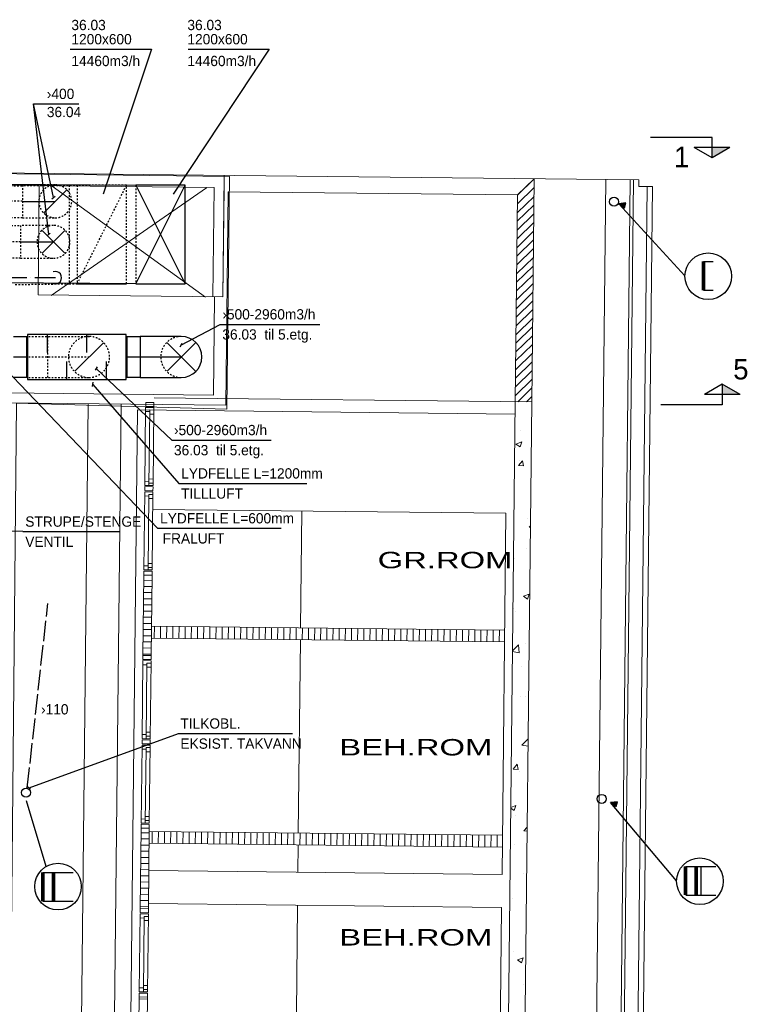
# Model space of a CAD drawing. Header units: millimetres. Extents: x 0 to 83727, y -867 to 61719.
# Tile 27 of 29: x 56107 to 64965, y 39876 to 51869. Entities that reach past the tile are written whole.
import ezdxf

# ---------------------------------------------------------------- set-up
doc = ezdxf.new("R2010")
doc.units = ezdxf.units.MM
doc.header["$LTSCALE"] = 50
doc.header["$MEASUREMENT"] = 0
doc.header["$PDMODE"] = 1
for name, pattern in [('2V-CENT', [23, 20, -1.5, 0, -1.5]), ('V-GOMD', [0.8, 0.4, -0.4]), ('V-OV', [6, 5, -1]), ('V-SPV', [7, 5, -1, 0, -1])]:
    doc.linetypes.add(name, pattern=pattern)
doc.layers.get('0').update_dxf_attribs({"linetype": 'CONTINUOUS'})
for name, color, linetype in [('20606A200D001$0$00-HEL2', 1, 'CONTINUOUS'), ('20606A200D001$0$A12-HEL1', 1, 'CONTINUOUS'), ('20606A200D001$0$A12-HEL2', 1, 'CONTINUOUS'), ('20606A200D001$0$A12-HEL3', 1, 'CONTINUOUS'), ('20606A200D001$0$A12-HEL4', 1, 'CONTINUOUS'), ('20606A200D001$0$A12-SKR1', 1, 'CONTINUOUS'), ('20606A200D001$0$A23-HEL2', 1, 'CONTINUOUS'), ('20606A200D001$0$A23-HEL3', 1, 'CONTINUOUS'), ('20606A200D001$0$A23-SKR1', 1, 'CONTINUOUS'), ('20606A200D001$0$A23-STI1', 1, 'CONTINUOUS'), ('20606A200D001$0$A24-HEL1', 1, 'CONTINUOUS'), ('20606A200D001$0$A24-HEL2', 1, 'CONTINUOUS'), ('20606A200D001$0$A24-SKR1', 1, 'CONTINUOUS'), ('20606A200D001$0$A26-HEL1', 1, 'CONTINUOUS'), ('20606A200D001$0$A26-HEL2', 1, 'CONTINUOUS'), ('20606A200D001$0$A26-HEL3', 1, 'CONTINUOUS'), ('20606A200D001$0$A29-HEL1', 1, 'CONTINUOUS'), ('20606A200D001$0$omriss', 1, 'CONTINUOUS'), ('20606A200D001$0$Rominfo', 7, 'CONTINUOUS'), ('V003', 7, 'CONTINUOUS'), ('V060-', 3, 'CONTINUOUS'), ('V061-', 1, 'CONTINUOUS'), ('V090-', 2, 'CONTINUOUS'), ('V091', 1, 'CONTINUOUS'), ('V091-', 1, 'CONTINUOUS')]:
    doc.layers.add(name, color=color, linetype=linetype)
doc.styles.add('20606A200D001$0$Standard', font='arial.ttf')
doc.styles.add('FISO', font='fiso')
doc.styles.add('SIMPLEX', font='SIMPLEX')

# ---------------------------------------------------------------- blocks, each defined once
blk = doc.blocks.new('VUN')
at = {"color": 0}
blk.add_circle((0, 0), 0.5, dxfattribs=at)
blk = doc.blocks.new('CBOJ90_NB', base_point=(86107.402, 31352.24))
at = {"color": 0, "linetype": 'ByBlock'}
blk.add_line((86106.402, 31352.24), (86107.402, 31352.24), dxfattribs=at)
blk = doc.blocks.new('TLCG90', base_point=(0, 5))
at = {"color": 1, "linetype": 'V-GOMD'}
for p, q in [((-0.346, 5.346), (0.346, 4.654)), ((-0.346, 4.654), (0.346, 5.346))]:
    blk.add_line(p, q, dxfattribs=at)
blk = doc.blocks.new('FLCG90', base_point=(0, 3))
at = {"color": 1, "linetype": 'V-GOMD'}
blk.add_line((-0.346, 2.654), (0.346, 3.346), dxfattribs=at)
blk = doc.blocks.new('_SNITT2')
for p, q in [((-4.33, 2.5), (0, 5)), ((0, 5), (4.33, 2.5)), ((0, 5), (0, 0)), ((-4.33, 2.5), (4.33, 2.5)), ((0, 0), (15, 0))]:
    blk.add_line(p, q)
for points in [[(-4.33, 2.5), (0, 5), (-4.33, 2.5)], [(-4.33, 2.5), (0, 5), (0, 2.5)]]:
    blk.add_solid(points)
blk = doc.blocks.new('LD_P')
for p, q in [((-0.5, 0.5), (-0.5, -0.5)), ((0.5, 0.5), (-0.5, 0.5)), ((0.5, -0.5), (0.5, 0.5)), ((-0.5, -0.5), (0.5, -0.5))]:
    blk.add_line(p, q)
at = {"color": 1}
for p, q in [((-0.3, 0.5), (-0.3, 0.1)), ((0.1, 0.5), (0.1, 0.1)), ((-0.1, -0.5), (-0.1, -0.1)), ((0.3, -0.5), (0.3, -0.1))]:
    blk.add_line(p, q, dxfattribs=at)
blk = doc.blocks.new('C3A', base_point=(16246, 22590.5))
at = {"color": 0, "linetype": 'ByBlock'}
blk.add_line((16247, 22590.5), (16246, 22590.5), dxfattribs=at)
blk = doc.blocks.new('K3A', base_point=(16246, 22590.5))
at = {"color": 0, "linetype": 'ByBlock'}
for p, q in [((16246, 22591), (16247, 22591)), ((16247, 22591), (16247, 22590)), ((16247, 22590), (16246, 22590))]:
    blk.add_line(p, q, dxfattribs=at)
blk = doc.blocks.new('33A', base_point=(16246, 22590.5))
blk.add_point((16247, 22590.5))
at = {"color": 0, "linetype": 'ByBlock'}
blk.add_blockref('K3A', (16246, 22590.5), dxfattribs=at)
at = {"color": 1, "linetype": '2V-CENT'}
blk.add_blockref('C3A', (16246, 22590.5), dxfattribs=at)
at = {"style": 'SIMPLEX', "flags": 3}
blk.add_attdef('0', (16246, 22590.5), '', height=1, dxfattribs=at)
blk = doc.blocks.new('20606A200D001')
at = {"layer": '20606A200D001$0$00-HEL2', "color": 7, "linetype": 'Continuous', "lineweight": 0}
for points in [[(72552, 47237), (72580, 49837)], [(72403, 47359), (72416, 48559)]]:
    blk.add_lwpolyline(points, dxfattribs=at)
at = {"layer": '20606A200D001$0$A12-HEL1', "color": 7, "linetype": 'Continuous', "lineweight": 0}
for points in [[(70266, 48582), (70281, 49912)], [(70266, 48582), (72516, 48558)], [(76277, 47278), (71678, 47328)], [(70899, 12624), (71277, 47251)], [(71097, 12424), (71476, 47181)], [(76076, 47130), (71476, 47181)]]:
    blk.add_lwpolyline(points, dxfattribs=at)
at = {"layer": '20606A200D001$0$A12-HEL2', "color": 7, "linetype": 'Continuous', "lineweight": 0}
for points in [[(75963, 45922), (71663, 45968)], [(75915, 41522), (75963, 45922)], [(75915, 41522), (71615, 41569)], [(75910, 41122), (71611, 41169)], [(75862, 36722), (75910, 41122)]]:
    blk.add_lwpolyline(points, dxfattribs=at)
at = {"layer": '20606A200D001$0$A12-HEL3', "color": 7, "linetype": 'Continuous', "lineweight": 0}
blk.add_lwpolyline([(72282, 50040), (77582, 49983)], dxfattribs=at)
at = {"layer": '20606A200D001$0$A12-HEL4', "color": 7, "linetype": 'Continuous', "lineweight": 0}
for points in [[(64283, 50128), (72282, 50040)], [(72516, 48558), (72532, 50038)], [(64481, 49975), (72411, 49889)], [(72396, 48559), (72411, 49889)], [(72516, 48558), (72531, 49888)], [(75647, 7824), (76077, 47280)], [(75845, 7624), (76277, 47278)]]:
    blk.add_lwpolyline(points, dxfattribs=at)
at = {"layer": '20606A200D001$0$A12-SKR1', "color": 7, "linetype": 'Continuous', "lineweight": 0}
for points in [[(76142, 46926), (76142, 46926)], [(76085, 46765), (76155, 46791)], [(76134, 46731), (76155, 46791)], [(76085, 46765), (76134, 46731)], [(76115, 46505), (76164, 46562)], [(76130, 46564), (76130, 46564)], [(76175, 46499), (76164, 46562)], [(76115, 46505), (76175, 46499)], [(76228, 45857), (76228, 45857)], [(76245, 45751), (76261, 45769)], [(76245, 45751), (76261, 45750)], [(76211, 45496), (76211, 45496)], [(76066, 45376), (76066, 45376)], [(76175, 44911), (76245, 44937)], [(76175, 44911), (76224, 44877)], [(76224, 44877), (76245, 44937)], [(76056, 44759), (76056, 44759)], [(76075, 44731), (76075, 44731)], [(76044, 44247), (76115, 44318)], [(76125, 44223), (76115, 44318)], [(76195, 44333), (76195, 44333)], [(76044, 44237), (76125, 44223)], [(76153, 44052), (76153, 44052)], [(76137, 43690), (76137, 43690)], [(76204, 43687), (76204, 43687)], [(76156, 43097), (76233, 43175)], [(76156, 43097), (76232, 43084)], [(76051, 42807), (76100, 42864)], [(76111, 42801), (76100, 42864)], [(76051, 42807), (76111, 42801)], [(76123, 42781), (76123, 42781)], [(76024, 42338), (76084, 42361)], [(76063, 42301), (76084, 42361)], [(76023, 42328), (76063, 42301)], [(76079, 42246), (76079, 42246)], [(76182, 42053), (76221, 42099)], [(76182, 42053), (76220, 42050)], [(76062, 41885), (76062, 41885)], [(76174, 41539), (76174, 41539)], [(76048, 41231), (76048, 41231)], [(76057, 40586), (76057, 40586)], [(76005, 40441), (76005, 40441)], [(76104, 40481), (76174, 40507)], [(76104, 40481), (76153, 40447)], [(76153, 40447), (76174, 40507)], [(76176, 40188), (76176, 40188)]]:
    blk.add_lwpolyline(points, dxfattribs=at)
at = {"layer": '20606A200D001$0$A23-HEL2', "color": 7, "linetype": 'Continuous', "lineweight": 0}
for points in [[(69852, 47387), (72403, 47359)], [(69852, 47267), (72552, 47237)], [(71576, 47211), (71566, 46261)], [(71676, 47209), (71576, 47211)], [(71576, 47161), (71626, 47160)], [(71626, 47180), (71616, 46260)], [(71626, 47180), (71676, 47179)], [(71676, 47209), (71666, 46259)], [(71626, 47130), (71676, 47129)], [(71567, 46311), (71617, 46310)], [(71617, 46340), (71667, 46339)], [(71565, 46183), (71555, 45233)], [(71665, 46181), (71565, 46183)], [(71666, 46259), (71566, 46261)], [(71616, 46290), (71666, 46289)], [(71665, 46181), (71655, 45232)], [(71565, 46133), (71615, 46132)], [(71615, 46152), (71605, 45232)], [(71614, 46102), (71664, 46101)], [(71615, 46152), (71665, 46151)], [(71555, 45283), (71605, 45282)], [(71655, 45232), (71555, 45233)], [(71605, 45262), (71655, 45262)], [(71606, 45312), (71656, 45312)], [(71554, 45170), (71544, 44190)], [(71644, 44189), (71654, 45169)], [(71543, 44127), (71532, 43177)], [(71542, 44077), (71592, 44076)], [(71643, 44126), (71543, 44127)], [(71592, 44096), (71582, 43176)], [(71592, 44096), (71642, 44096)], [(71592, 44046), (71642, 44046)], [(71643, 44126), (71632, 43176)], [(71632, 43176), (71532, 43177)], [(71533, 43227), (71583, 43226)], [(71583, 43256), (71633, 43256)], [(71583, 43206), (71633, 43206)], [(71532, 43099), (71521, 42149)], [(71632, 43098), (71532, 43099)], [(71581, 43068), (71571, 42148)], [(71581, 43068), (71631, 43068)], [(71632, 43098), (71621, 42148)], [(71531, 43049), (71581, 43048)], [(71581, 43018), (71631, 43018)], [(71572, 42228), (71622, 42228)], [(71621, 42148), (71521, 42149)], [(71522, 42199), (71572, 42198)], [(71572, 42178), (71622, 42178)], [(71521, 42086), (71510, 41106)], [(71610, 41105), (71621, 42085)], [(71509, 41043), (71499, 40093)], [(71609, 41042), (71509, 41043)], [(71609, 41042), (71599, 40092)], [(71509, 40993), (71559, 40992)], [(71559, 41012), (71549, 40092)], [(71558, 40962), (71608, 40962)], [(71559, 41012), (71609, 41012)], [(71499, 40143), (71549, 40142)], [(71599, 40092), (71499, 40093)], [(71549, 40122), (71599, 40122)], [(71550, 40172), (71600, 40172)], [(71498, 40030), (71487, 39050)], [(71587, 39049), (71598, 40029)]]:
    blk.add_lwpolyline(points, dxfattribs=at)
for points in [[(71677, 47272), (71577, 47273), (71577, 47226), (71677, 47224)], [(71666, 46244), (71566, 46246), (71565, 46198), (71665, 46196)], [(71655, 45217), (71555, 45218), (71554, 45170), (71654, 45169)], [(71644, 44189), (71544, 44190), (71543, 44142), (71643, 44141)], [(71632, 43161), (71532, 43162), (71532, 43114), (71632, 43113)], [(71621, 42133), (71521, 42134), (71521, 42086), (71621, 42085)], [(71610, 41105), (71510, 41106), (71509, 41058), (71609, 41057)], [(71599, 40077), (71499, 40078), (71498, 40030), (71598, 40029)]]:
    blk.add_lwpolyline(points, close=True, dxfattribs=at)
at = {"layer": '20606A200D001$0$A23-HEL3', "color": 7, "linetype": 'Continuous', "lineweight": 0}
for points in [[(76277, 47278), (76307, 49996)], [(77581, 49903), (77582, 49983)], [(77581, 49903), (77746, 49901)], [(72580, 49837), (76105, 49799)], [(76077, 47280), (76105, 49799)]]:
    blk.add_lwpolyline(points, dxfattribs=at)
at = {"layer": '20606A200D001$0$A23-SKR1', "color": 7, "linetype": 'Continuous', "lineweight": 0}
for points in [[(76105, 49799), (76307, 49996)], [(76105, 49796), (76307, 49994)], [(76103, 49584), (76305, 49782)], [(76104, 49690), (76306, 49888)], [(76101, 49478), (76304, 49676)], [(76100, 49372), (76302, 49570)], [(76099, 49266), (76301, 49464)], [(76098, 49160), (76300, 49358)], [(76097, 49054), (76299, 49252)], [(76096, 48948), (76298, 49146)], [(76093, 48736), (76296, 48933)], [(76095, 48842), (76297, 49039)], [(76092, 48630), (76294, 48827)], [(76091, 48523), (76293, 48721)], [(76090, 48417), (76292, 48615)], [(76089, 48311), (76291, 48509)], [(76088, 48205), (76290, 48403)], [(76086, 48099), (76289, 48297)], [(76085, 47993), (76287, 48191)], [(76083, 47781), (76285, 47979)], [(76084, 47887), (76286, 48085)], [(76082, 47675), (76284, 47873)], [(76081, 47569), (76283, 47767)], [(76079, 47463), (76282, 47661)], [(76078, 47357), (76280, 47555)], [(76107, 47280), (76279, 47449)], [(76213, 47279), (76278, 47343)], [(71554, 45106), (71654, 45105)], [(71553, 45031), (71653, 45030)], [(71551, 44881), (71651, 44880)], [(71552, 44956), (71652, 44955)], [(71550, 44806), (71650, 44805)], [(71549, 44731), (71649, 44730)], [(71549, 44656), (71649, 44655)], [(71547, 44506), (71647, 44505)], [(71548, 44581), (71648, 44580)], [(71546, 44431), (71646, 44430)], [(71545, 44356), (71645, 44355)], [(71545, 44281), (71645, 44280)], [(71544, 44206), (71644, 44205)], [(71520, 42031), (71620, 42030)], [(71518, 41881), (71618, 41880)], [(71519, 41956), (71619, 41955)], [(71518, 41806), (71618, 41805)], [(71516, 41656), (71616, 41655)], [(71517, 41731), (71617, 41730)], [(71514, 41506), (71614, 41505)], [(71515, 41581), (71615, 41580)], [(71513, 41431), (71613, 41430)], [(71512, 41281), (71612, 41280)], [(71513, 41356), (71613, 41355)], [(71511, 41206), (71611, 41205)], [(71510, 41131), (71610, 41130)], [(71498, 40006), (71598, 40005)]]:
    blk.add_lwpolyline(points, dxfattribs=at)
at = {"layer": '20606A200D001$0$A23-STI1', "color": 7, "linetype": 'Continuous', "lineweight": 0}
blk.add_lwpolyline([(77205, 6284), (77681, 49901)], dxfattribs=at)
at = {"layer": '20606A200D001$0$A24-HEL1', "color": 7, "linetype": 'Continuous', "lineweight": 0}
for points in [[(70439, 49905), (72305, 48555)], [(72319, 49885), (70425, 48575)]]:
    blk.add_lwpolyline(points, dxfattribs=at)
at = {"layer": '20606A200D001$0$A24-HEL2', "color": 7, "linetype": 'Continuous', "lineweight": 0}
for points in [[(71647, 44546), (75947, 44500)], [(71646, 44401), (75946, 44355)], [(75920, 42000), (71620, 42047)], [(75918, 41855), (71619, 41902)]]:
    blk.add_lwpolyline(points, dxfattribs=at)
at = {"layer": '20606A200D001$0$A24-SKR1', "color": 7, "linetype": 'Continuous', "lineweight": 0}
for points in [[(71682, 44401), (71684, 44546)], [(71757, 44400), (71759, 44545)], [(71832, 44399), (71834, 44544)], [(71907, 44399), (71909, 44544)], [(71982, 44398), (71984, 44543)], [(72057, 44397), (72059, 44542)], [(72132, 44396), (72134, 44541)], [(72207, 44395), (72209, 44540)], [(72282, 44395), (72284, 44540)], [(72357, 44394), (72359, 44539)], [(72432, 44393), (72434, 44538)], [(72507, 44392), (72509, 44537)], [(72582, 44391), (72584, 44536)], [(72657, 44390), (72659, 44535)], [(72732, 44390), (72734, 44535)], [(72807, 44389), (72809, 44534)], [(72882, 44388), (72884, 44533)], [(72957, 44387), (72959, 44532)], [(73032, 44386), (73034, 44531)], [(73107, 44386), (73109, 44531)], [(73182, 44385), (73184, 44530)], [(73257, 44384), (73259, 44529)], [(73332, 44383), (73334, 44528)], [(73407, 44382), (73409, 44527)], [(73482, 44381), (73484, 44526)], [(73557, 44381), (73559, 44526)], [(73632, 44380), (73634, 44525)], [(73707, 44379), (73709, 44524)], [(73782, 44378), (73784, 44523)], [(73857, 44377), (73859, 44522)], [(73932, 44377), (73934, 44522)], [(74007, 44376), (74009, 44521)], [(74082, 44375), (74084, 44520)], [(74157, 44374), (74159, 44519)], [(74232, 44373), (74234, 44518)], [(74307, 44372), (74309, 44517)], [(74382, 44372), (74384, 44517)], [(74457, 44371), (74459, 44516)], [(74532, 44370), (74534, 44515)], [(74607, 44369), (74609, 44514)], [(74682, 44368), (74684, 44513)], [(74757, 44368), (74759, 44513)], [(74832, 44367), (74834, 44512)], [(74907, 44366), (74909, 44511)], [(74982, 44365), (74984, 44510)], [(75057, 44364), (75059, 44509)], [(75132, 44363), (75134, 44508)], [(75207, 44363), (75209, 44508)], [(75282, 44362), (75284, 44507)], [(75357, 44361), (75359, 44506)], [(75432, 44360), (75434, 44505)], [(75507, 44359), (75509, 44504)], [(75582, 44359), (75584, 44504)], [(75657, 44358), (75659, 44503)], [(75732, 44357), (75734, 44502)], [(75807, 44356), (75809, 44501)], [(75882, 44355), (75884, 44500)], [(71655, 41901), (71657, 42046)], [(71730, 41900), (71732, 42045)], [(71805, 41900), (71807, 42045)], [(71880, 41899), (71882, 42044)], [(71955, 41898), (71957, 42043)], [(72030, 41897), (72032, 42042)], [(72105, 41896), (72107, 42041)], [(72180, 41896), (72182, 42040)], [(72255, 41895), (72257, 42040)], [(72330, 41894), (72332, 42039)], [(72405, 41893), (72407, 42038)], [(72480, 41892), (72482, 42037)], [(72555, 41891), (72557, 42036)], [(72630, 41891), (72632, 42036)], [(72705, 41890), (72707, 42035)], [(72780, 41889), (72782, 42034)], [(72855, 41888), (72857, 42033)], [(72930, 41887), (72932, 42032)], [(73005, 41887), (73007, 42031)], [(73080, 41886), (73082, 42031)], [(73155, 41885), (73157, 42030)], [(73230, 41884), (73232, 42029)], [(73305, 41883), (73307, 42028)], [(73380, 41882), (73382, 42027)], [(73455, 41882), (73457, 42027)], [(73530, 41881), (73532, 42026)], [(73605, 41880), (73607, 42025)], [(73680, 41879), (73682, 42024)], [(73755, 41878), (73757, 42023)], [(73830, 41878), (73832, 42022)], [(73905, 41877), (73907, 42022)], [(73980, 41876), (73982, 42021)], [(74055, 41875), (74057, 42020)], [(74130, 41874), (74132, 42019)], [(74205, 41873), (74207, 42018)], [(74280, 41873), (74282, 42018)], [(74355, 41872), (74357, 42017)], [(74430, 41871), (74432, 42016)], [(74505, 41870), (74507, 42015)], [(74580, 41869), (74582, 42014)], [(74655, 41869), (74657, 42014)], [(74730, 41868), (74732, 42013)], [(74805, 41867), (74807, 42012)], [(74880, 41866), (74882, 42011)], [(74955, 41865), (74957, 42010)], [(75030, 41864), (75032, 42009)], [(75105, 41864), (75106, 42009)], [(75180, 41863), (75181, 42008)], [(75255, 41862), (75256, 42007)], [(75330, 41861), (75331, 42006)], [(75405, 41860), (75406, 42005)], [(75480, 41860), (75481, 42005)], [(75555, 41859), (75556, 42004)], [(75630, 41858), (75631, 42003)], [(75705, 41857), (75706, 42002)], [(75780, 41856), (75781, 42001)], [(75855, 41855), (75856, 42000)]]:
    blk.add_lwpolyline(points, dxfattribs=at)
at = {"layer": '20606A200D001$0$A26-HEL1', "color": 7, "linetype": 'Continuous', "lineweight": 0}
for points in [[(77177, 49987), (76706, 6789)], [(77477, 49984), (77003, 6489)], [(70877, 47256), (70567, 18664)]]:
    blk.add_lwpolyline(points, dxfattribs=at)
at = {"layer": '20606A200D001$0$A26-HEL2', "color": 7, "linetype": 'Continuous', "lineweight": 0}
for centre in [(77345, 49635), (70470, 44860), (77268, 42536)]:
    blk.add_arc(centre, 100, 0, 0, dxfattribs=at)
at = {"layer": '20606A200D001$0$A26-HEL3', "color": 7, "linetype": 'Continuous', "lineweight": 0}
for points in [[(77517, 49983), (77042, 6449)], [(77746, 49901), (77270, 6219)]]:
    blk.add_lwpolyline(points, dxfattribs=at)
at = {"layer": '20606A200D001$0$A29-HEL1', "color": 7, "linetype": 'Continuous', "lineweight": 0}
for points in [[(73478, 45949), (73463, 44527)], [(73461, 44382), (73435, 42027)], [(73434, 41882), (73430, 41549)], [(73426, 41149), (73407, 39392)]]:
    blk.add_lwpolyline(points, dxfattribs=at)
at = {"layer": '20606A200D001$0$omriss', "color": 7, "linetype": 'Continuous', "lineweight": 0}
blk.add_lwpolyline([(63868, 21034), (55205, 21034), (55205, 12324), (32179, 12324), (32179, 13844), (35975, 13844), (35945, 21334), (63868, 21334), (64183, 50129), (72597, 50024), (72563, 47188), (70002, 47265), (69727, 18635), (63842, 18674)], close=True, dxfattribs=at)
at = {"layer": '20606A200D001$0$Rominfo', "color": 7, "linetype": 'Continuous', "style": '20606A200D001$0$Standard', "width": 1.428571}
for s, p in [('GR.ROM', (74401, 45252)), ('BEH.ROM', (73934, 42972)), ('BEH.ROM', (73934, 40657))]:
    blk.add_text(s, height=200, dxfattribs=at).set_placement(p)

msp = doc.modelspace()

# ---------------------------------------------------------------- linework, layer by layer
at = {"layer": 'V060-', "linetype": 'Continuous'}
for p, q in [((51954, 49893.49), (57522.63, 49852.14)), ((57522.63, 48652.14), (51954, 48693.49)), ((56029.9, 48011), (56192.3, 48011.01)), ((57412.3, 48011.1), (57574.75, 48011.12)), ((56192.34, 47511.01), (56029.9, 47511)), ((57574.75, 47511.12), (57412.34, 47511.1))]:
    msp.add_line(p, q, dxfattribs=at)
at = {"layer": 'V060-', "linetype": 'V-GOMD'}
for p, q in [((55379.81, 49856.12), (56140.97, 49856.62)), ((55596.65, 49842.69), (56807.68, 49852.14)), ((56540.63, 49856.12), (56140.63, 49856.12)), ((56140.63, 49856.12), (56140.63, 49456.12)), ((56710.22, 49852.14), (56710.22, 48652.14)), ((57407.68, 49852.14), (56807.68, 49852.14)), ((56807.68, 49852.14), (56807.68, 48652.14)), ((57407.68, 48652.14), (57407.68, 49852.14)), ((57522.63, 49852.14), (57522.63, 48652.14)), ((56140.97, 49456.62), (55379.81, 49456.12)), ((56140.63, 49456.12), (56540.63, 49456.12)), ((55802, 49362.5), (56118.49, 49363)), ((56518.15, 49362.5), (56118.15, 49362.5)), ((56118.15, 49362.5), (56118.15, 48962.5)), ((56118.49, 48963), (55802, 48962.5)), ((56118.15, 48962.5), (56518.15, 48962.5)), ((56051.95, 48642.69), (56710.22, 48652.14)), ((56710.22, 48652.14), (56807.68, 48652.14)), ((56216.58, 48010.9), (56974.17, 48010.9)), ((56450.49, 47510.9), (56450.49, 48010.9)), ((56216.58, 47510.9), (56974.17, 47510.9))]:
    msp.add_line(p, q, dxfattribs=at)
at = {"layer": 'V060-', "color": 1, "linetype": 'V-GOMD'}
for p, q in [((56807.68, 48652.14), (57407.68, 49852.14)), ((56140.97, 49656.62), (55379.81, 49656.12)), ((56118.49, 49163), (55802, 49162.5)), ((56216.58, 47760.9), (56950.49, 47760.9))]:
    msp.add_line(p, q, dxfattribs=at)
at = {"layer": 'V060-'}
for p, q in [((58122.63, 49852.14), (57522.63, 49852.14)), ((58122.63, 48652.14), (58122.63, 49852.14)), ((56807.68, 48652.14), (57407.68, 48652.14)), ((57522.63, 48652.14), (58122.63, 48652.14))]:
    msp.add_line(p, q, dxfattribs=at)
at = {"layer": 'V060-', "color": 1, "linetype": 'Continuous'}
for p, q in [((57522.63, 48652.14), (58122.63, 49852.14)), ((57522.63, 49852.14), (58122.63, 48652.14))]:
    msp.add_line(p, q, dxfattribs=at)
at = {"layer": 'V060-', "linetype": 'ByBlock'}
for p, q in [((58074.75, 48010.9), (57574.75, 48010.9)), ((57574.75, 48010.9), (57574.75, 47510.9)), ((57574.75, 47510.9), (58074.75, 47510.9))]:
    msp.add_line(p, q, dxfattribs=at)
at = {"layer": 'V060-', "color": 1, "linetype": '2V-CENT'}
for p, q in [((56029.9, 47761), (56192.32, 47761.01)), ((57412.32, 47761.1), (57574.75, 47761.12))]:
    msp.add_line(p, q, dxfattribs=at)
at = {"layer": 'V060-', "linetype": 'V-GOMD'}
for centre, radius, start, end in [((56540.63, 49656.12), 200, 89.99993, 269.99993), ((56540.63, 49656.12), 200, 269.99993, 449.99993), ((56518.15, 49162.5), 200, 89.99993, 269.99993), ((56518.15, 49162.5), 200, 269.99993, 449.99993), ((56950.49, 47760.9), 250, 89.99993, 269.99993), ((56950.49, 47760.9), 250, 269.99993, 449.99993), ((58074.75, 47760.9), 250, 89.99993, 269.99993)]:
    msp.add_arc(centre, radius, start, end, dxfattribs=at)
at = {"layer": 'V060-', "linetype": 'ByBlock'}
msp.add_arc((58074.75, 47760.9), 250, 269.99993, 449.99993, dxfattribs=at)
at = {"layer": 'V061-'}
for p, q in [((56721.98, 51510.86), (57710.05, 51510.86)), ((57710.05, 51510.86), (57123.02, 49744.85)), ((59145.66, 51510.86), (57977.41, 49744.85)), ((58157.59, 51510.86), (59145.66, 51510.86)), ((56518.55, 49704.18), (56274.44, 50842.8)), ((56274.44, 50842.8), (56826.49, 50842.8)), ((56460.43, 49251.06), (56274.44, 50842.8)), ((56499.2, 49688.36), (56537.9, 49720.01)), ((56441.08, 49235.24), (56479.78, 49266.89)), ((58069.49, 47903.46), (58549.26, 48157.75)), ((58549.26, 48157.75), (59759.48, 48157.75)), ((58082.44, 47924.85), (58056.55, 47882.07)), ((57050.21, 47641.49), (57024.33, 47598.71)), ((57037.27, 47620.1), (57960.46, 46748.24)), ((55936.43, 47609.42), (57785.95, 45673.61)), ((56993.56, 47402.62), (57001.55, 47451.98)), ((56997.55, 47427.3), (58043.19, 46219.97)), ((57960.46, 46748.24), (59170.67, 46748.24)), ((58043.19, 46219.97), (59602.87, 46219.97)), ((56145.03, 45633.08), (55078.43, 45663.72)), ((56145.03, 45633.08), (57327.37, 45633.08)), ((57785.95, 45673.61), (59292.04, 45673.61))]:
    msp.add_line(p, q, dxfattribs=at)
at = {"layer": 'V090-', "linetype": 'V-SPV'}
msp.add_line((56542.26, 48726.57), (54858.96, 48726.57), dxfattribs=at)
at = {"layer": 'V090-', "linetype": 'V-OV'}
msp.add_line((56199.55, 42510.9), (56450.28, 44758.72), dxfattribs=at)
at = {"layer": 'V090-', "color": 1}
msp.add_arc((56542.26, 48726.57), 75, 248.054367, 471.945633, dxfattribs=at)
at = {"layer": 'V091'}
for p, q in [((63484.73, 49636.88), (63399.88, 49627.1)), ((64206, 48750.36), (63399.88, 49627.1)), ((63399.88, 49627.1), (63468.41, 49578.17)), ((63468.41, 49578.17), (63484.73, 49636.88)), ((56428.65, 41554.2), (56189.17, 42355.25)), ((63383.63, 42343.7), (63298.77, 42333.91)), ((63367.31, 42284.98), (63383.63, 42343.7)), ((63298.77, 42333.91), (63367.31, 42284.98)), ((64104.89, 41381.6), (63298.77, 42333.91))]:
    msp.add_line(p, q, dxfattribs=at)
at = {"layer": 'V091', "color": 3}
for p, q in [((64432.31, 48924.2), (64549.55, 48924.2)), ((64432.31, 48573.75), (64549.55, 48573.75)), ((64215.13, 41555.44), (64581.93, 41555.44)), ((64398.37, 41555.44), (64398.37, 41205)), ((56389.53, 41482.15), (56756.33, 41482.15)), ((64215.13, 41205), (64581.93, 41205)), ((56389.53, 41131.7), (56756.33, 41131.7))]:
    msp.add_line(p, q, dxfattribs=at)
at = {"layer": 'V091'}
for centre in [(64489.93, 48743.83), (64388.83, 41375.08), (56573.71, 41310.02)]:
    msp.add_circle(centre, 283.79, dxfattribs=at)
for points in [[(63468.41, 49578.17), (63484.73, 49636.88), (63399.88, 49627.1)], [(63367.31, 42284.98), (63383.63, 42343.7), (63298.77, 42333.91)]]:
    msp.add_solid(points, dxfattribs=at)
at = {"layer": 'V091-'}
for p, q in [((56221.46, 42514.03), (58038.64, 43173.64)), ((58038.64, 43173.64), (59427.35, 43173.64)), ((56202.33, 42530.12), (56240.6, 42497.95))]:
    msp.add_line(p, q, dxfattribs=at)

# ---------------------------------------------------------------- block references
at = {"layer": 'V003', "xscale": 50, "yscale": 50, "zscale": 50, "rotation": 180}
msp.add_blockref('_SNITT2', (64536.33, 50435.61), dxfattribs=at)
at = {"layer": 'V003', "xscale": -50, "yscale": 50, "zscale": 50}
msp.add_blockref('_SNITT2', (64660.71, 47178.44), dxfattribs=at)
at = {"layer": 'V060-'}
msp.add_blockref('20606A200D001', (-13935.71, -65), dxfattribs=at)
at = {"layer": 'V060-', "xscale": 400, "yscale": 400, "zscale": 400}
for name, p in [('FLCG90', (56540.63, 49656.12)), ('TLCG90', (56518.15, 49162.5))]:
    msp.add_blockref(name, p, dxfattribs=at)
at = {"layer": 'V060-', "color": 1, "linetype": 'V-GOMD', "xscale": 400, "yscale": 400, "zscale": 400}
msp.add_blockref('CBOJ90_NB', (56540.63, 49656.12), dxfattribs=at)
at = {"layer": 'V060-', "color": 1, "linetype": '2V-CENT'}
for p, xscale, yscale, zscale in [((56518.15, 49162.5), 400, 400, 400), ((58074.75, 47760.9), 500, 500, 500)]:
    msp.add_blockref('CBOJ90_NB', p, dxfattribs=dict(at, xscale=xscale, yscale=yscale, zscale=zscale))
at = {"layer": 'V060-', "linetype": 'Continuous', "xscale": 10, "yscale": 500, "zscale": 10}
for p, rotation in [((56202.32, 47761.01), 180.0043179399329), ((57402.32, 47761.1), 0.004317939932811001)]:
    msp.add_blockref('33A', p, dxfattribs=dict(at, rotation=rotation))
at = {"layer": 'V060-', "xscale": 1200, "yscale": 550, "zscale": 1200, "rotation": 0.004317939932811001}
msp.add_blockref('LD_P', (56802.32, 47761.06), dxfattribs=at)
at = {"layer": 'V060-', "linetype": 'V-GOMD', "xscale": 500, "yscale": 500, "zscale": 500}
for name, p in [('FLCG90', (56953.09, 47761.07)), ('TLCG90', (58074.75, 47760.9))]:
    msp.add_blockref(name, p, dxfattribs=at)
at = {"layer": 'V090-', "color": 1, "xscale": 110, "yscale": 110, "zscale": 110}
for p in [(63342.95, 49651.29), (56183.94, 42454.26), (63193.8, 42378.41)]:
    msp.add_blockref('VUN', p, dxfattribs=at)

# ---------------------------------------------------------------- texts
at = {"layer": 'V003', "color": 7, "style": 'FISO'}
for s, p in [('1', (64072.76, 50072.49)), ('5', (64794.18, 47486.64))]:
    msp.add_text(s, height=250, dxfattribs=at).set_placement(p)
at = {"layer": 'V061-', "color": 1, "style": 'FISO'}
for s, p in [('36.03', (56736.82, 51741.55)), ('36.03', (58148.87, 51741.55)), ('1200x600', (56736.82, 51568.95)), ('1200x600', (58148.87, 51568.95)), ('14460m3/h', (56736.82, 51303.45)), ('14460m3/h', (58148.87, 51303.45)), ('›400', (56437.59, 50902.8)), ('36.04', (56437.59, 50681.87)), ('›500-2960m3/h', (58574.26, 48217.75)), ('36.03  til 5.etg.', (58574.26, 47972.75)), ('›500-2960m3/h', (57985.46, 46808.24)), ('36.03  til 5.etg.', (57985.46, 46563.24)), ('LYDFELLE L=1200mm', (58073.43, 46279.97)), ('TILLLUFT', (58072.89, 46034.97)), ('STRUPE/STENGE', (56175.27, 45693.08)), ('LYDFELLE L=600mm', (57816.18, 45733.61)), ('VENTIL', (56174.73, 45448.08)), ('FRALUFT', (57847.81, 45488.61))]:
    msp.add_text(s, height=125, dxfattribs=at).set_placement(p)
at = {"layer": 'V091', "color": 3, "style": 'FISO'}
for s, p in [('I', (64365.91, 48574.21)), ('II', (64148.74, 41205.46)), ('II', (56323.13, 41132.16))]:
    msp.add_text(s, height=350, dxfattribs=at).set_placement(p)
at = {"layer": 'V091-', "color": 1, "style": 'FISO'}
for s, p in [('›110', (56366.71, 43406.99)), ('TILKOBL.', (58063.64, 43233.64)), ('EKSIST. TAKVANN', (58063.64, 42988.64))]:
    msp.add_text(s, height=125, dxfattribs=at).set_placement(p)

doc.saveas('drawing.dxf')
